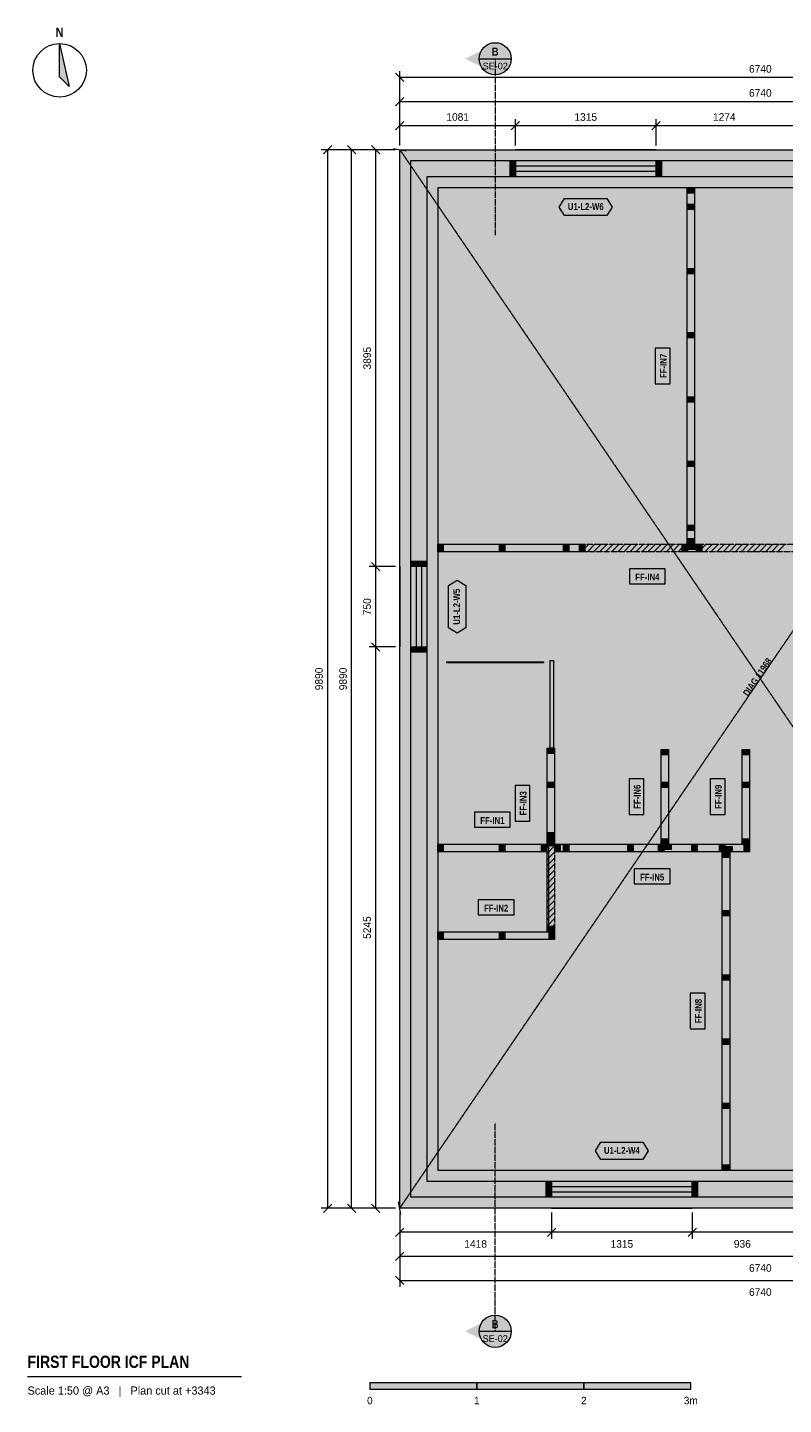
# Model space of a CAD drawing. Header units: millimetres. Extents: x -3480 to 10370, y -1834 to 11182.
# Tile 1 of 2: x -3480 to 3586, y -1834 to 11031. Entities that reach past the tile are written whole.
import ezdxf
from ezdxf.enums import TextEntityAlignment as Align

# ---------------------------------------------------------------- set-up
doc = ezdxf.new("R2010")
doc.units = ezdxf.units.MM
doc.linetypes.add('DASHED', pattern=[1.524, 1.27, -0.254])
for name, color, linetype in [('FILL-C_B2B2B5', 7, 'Continuous'), ('FILL-EPS', 7, 'Continuous'), ('FILL-INK', 7, 'Continuous'), ('FILL-RED', 7, 'Continuous'), ('FILL-TEAL_DK', 7, 'Continuous'), ('FILL-TIMBER', 7, 'Continuous'), ('FILL-WHITE', 7, 'Continuous'), ('LINE-C_85297A', 7, 'Continuous'), ('LINE-C_85297A-DASH', 7, 'DASHED'), ('LINE-INK', 7, 'Continuous'), ('LINE-INK-DASH', 7, 'DASHED'), ('LINE-RED', 7, 'Continuous'), ('LINE-RED-DASH', 7, 'DASHED'), ('LINE-STEEL_GREY', 7, 'Continuous'), ('LINE-STEEL_GREY-DASH', 7, 'DASHED'), ('LINE-TEAL_DK', 7, 'Continuous'), ('LINE-TIMBER_DK', 7, 'Continuous'), ('TEXT-C_85297A', 7, 'Continuous'), ('TEXT-INK', 7, 'Continuous'), ('TEXT-RED', 7, 'Continuous'), ('TEXT-STEEL_GREY', 7, 'Continuous'), ('TEXT-TEAL_DK', 7, 'Continuous')]:
    doc.layers.add(name, color=color, linetype=linetype)
doc.styles.add('OpenSansCondensed-Bold', font='OpenSansCondensed-Bold.ttf')

msp = doc.modelspace()

# ---------------------------------------------------------------- hatches: boundary and pattern name
at = {"layer": 'FILL-C_B2B2B5', "true_color": 0xb2b2b5}
h = msp.add_hatch(color=253, dxfattribs=at)
h.dxf.hatch_style = 1
h.paths.add_polyline_path([(102, 9788), (6638, 9788), (6638, 102), (102, 102)])
h.paths.add_polyline_path([(6486, 254), (6486, 9636), (254, 9636), (254, 254)], flags=0)
at = {"layer": 'FILL-EPS', "true_color": 0xccffff}
h = msp.add_hatch(color=7, dxfattribs=at)
h.dxf.hatch_style = 1
h.paths.add_polyline_path([(0, 9890), (6740, 9890), (6740, 0), (0, 0)])
h.paths.add_polyline_path([(102, 102), (6638, 102), (6638, 9788), (102, 9788)], flags=0)
h = msp.add_hatch(color=7, dxfattribs=at)
h.dxf.hatch_style = 1
h.paths.add_polyline_path([(254, 254), (254, 9636), (6486, 9636), (6486, 254)])
h.paths.add_polyline_path([(6384, 356), (6384, 9534), (356, 9534), (356, 356)], flags=0)
at = {"layer": 'FILL-INK', "true_color": 0x14141a}
h = msp.add_hatch(color=250, dxfattribs=at)
h.dxf.hatch_style = 1
h.paths.add_polyline_path([(-3180, 10882), (-3092, 10482), (-3180, 10570)])
h = msp.add_hatch(color=250, dxfattribs=at)
h.dxf.hatch_style = 1
h.paths.add_polyline_path([(-280, -1692), (720, -1692), (720, -1632), (-280, -1632)])
h = msp.add_hatch(color=250, dxfattribs=at)
h.dxf.hatch_style = 1
h.paths.add_polyline_path([(1720, -1692), (2720, -1692), (2720, -1632), (1720, -1632)])
at = {"layer": 'FILL-RED', "true_color": 0xb81a1f}
h = msp.add_hatch(color=242, dxfattribs=at)
h.dxf.hatch_style = 1
h.paths.add_polyline_path([(612, 10740), (892, 10598), (892, 10882)])
h = msp.add_hatch(color=242, dxfattribs=at)
h.dxf.hatch_style = 1
h.paths.add_polyline_path([(612, -1150), (892, -1292), (892, -1008)])
at = {"layer": 'FILL-TEAL_DK', "true_color": 0x006b5c}
h = msp.add_hatch(color=126, dxfattribs=at)
h.dxf.hatch_style = 1
h.paths.add_polyline_path([(1031, 9788), (1081, 9788), (1081, 9636), (1031, 9636)])
h = msp.add_hatch(color=126, dxfattribs=at)
h.dxf.hatch_style = 1
h.paths.add_polyline_path([(2396, 9788), (2446, 9788), (2446, 9636), (2396, 9636)])
h = msp.add_hatch(color=126, dxfattribs=at)
h.dxf.hatch_style = 1
h.paths.add_polyline_path([(102, 6045), (254, 6045), (254, 5995), (102, 5995)])
h = msp.add_hatch(color=126, dxfattribs=at)
h.dxf.hatch_style = 1
h.paths.add_polyline_path([(102, 5245), (254, 5245), (254, 5195), (102, 5195)])
h = msp.add_hatch(color=126, dxfattribs=at)
h.dxf.hatch_style = 1
h.paths.add_polyline_path([(1368, 102), (1368, 254), (1418, 254), (1418, 102), (1368, 102)])
h = msp.add_hatch(color=126, dxfattribs=at)
h.dxf.hatch_style = 1
h.paths.add_polyline_path([(2734, 254), (2784, 254), (2784, 102), (2734, 102)])
at = {"layer": 'FILL-TIMBER', "true_color": 0xeddbb8}
h = msp.add_hatch(color=254, dxfattribs=at)
h.dxf.hatch_style = 1
h.paths.add_polyline_path([(2756, 9534), (2756, 9499), (2756, 9484), (2736, 9484), (2686, 9484), (2686, 9519), (2686, 9534), (2707, 9534)])
h = msp.add_hatch(color=254, dxfattribs=at)
h.dxf.hatch_style = 1
h.paths.add_polyline_path([(2756, 9381), (2756, 9345), (2756, 9331), (2736, 9331), (2686, 9331), (2686, 9366), (2686, 9381), (2707, 9381)])
h = msp.add_hatch(color=254, dxfattribs=at)
h.dxf.hatch_style = 1
h.paths.add_polyline_path([(2756, 8781), (2756, 8745), (2756, 8731), (2736, 8731), (2686, 8731), (2686, 8766), (2686, 8781), (2707, 8781)])
h = msp.add_hatch(color=254, dxfattribs=at)
h.dxf.hatch_style = 1
h.paths.add_polyline_path([(2756, 8181), (2756, 8145), (2756, 8131), (2736, 8131), (2686, 8131), (2686, 8166), (2686, 8181), (2707, 8181)])
h = msp.add_hatch(color=254, dxfattribs=at)
h.dxf.hatch_style = 1
h.paths.add_polyline_path([(2756, 7581), (2756, 7545), (2756, 7531), (2736, 7531), (2686, 7531), (2686, 7566), (2686, 7581), (2707, 7581)])
h = msp.add_hatch(color=254, dxfattribs=at)
h.dxf.hatch_style = 1
h.paths.add_polyline_path([(2756, 6981), (2756, 6945), (2756, 6931), (2736, 6931), (2686, 6931), (2686, 6966), (2686, 6981), (2707, 6981)])
h = msp.add_hatch(color=254, dxfattribs=at)
h.dxf.hatch_style = 1
h.paths.add_polyline_path([(2756, 6381), (2756, 6345), (2756, 6331), (2736, 6331), (2686, 6331), (2686, 6366), (2686, 6381), (2707, 6381)])
h = msp.add_hatch(color=254, dxfattribs=at)
h.dxf.hatch_style = 1
h.paths.add_polyline_path([(406, 6134), (371, 6134), (356, 6134), (356, 6155), (356, 6204), (391, 6204), (406, 6204), (406, 6184)])
h = msp.add_hatch(color=254, dxfattribs=at)
h.dxf.hatch_style = 1
h.paths.add_polyline_path([(981, 6134), (945, 6134), (931, 6134), (931, 6155), (931, 6204), (966, 6204), (981, 6204), (981, 6184)])
h = msp.add_hatch(color=254, dxfattribs=at)
h.dxf.hatch_style = 1
h.paths.add_polyline_path([(1581, 6134), (1545, 6134), (1531, 6134), (1531, 6155), (1531, 6204), (1566, 6204), (1581, 6204), (1581, 6184)])
h = msp.add_hatch(color=254, dxfattribs=at)
h.dxf.hatch_style = 1
h.paths.add_polyline_path([(1730, 6134), (1695, 6134), (1680, 6134), (1680, 6155), (1680, 6204), (1715, 6204), (1730, 6204), (1730, 6184)])
h = msp.add_hatch(color=254, dxfattribs=at)
h.dxf.hatch_style = 1
h.paths.add_polyline_path([(2690, 6134), (2655, 6134), (2640, 6134), (2640, 6155), (2640, 6204), (2675, 6204), (2690, 6204), (2690, 6184)])
h = msp.add_hatch(color=254, dxfattribs=at)
h.dxf.hatch_style = 1
h.paths.add_polyline_path([(2756, 6256), (2756, 6221), (2756, 6206), (2736, 6206), (2686, 6206), (2686, 6242), (2686, 6256), (2707, 6256)])
h = msp.add_hatch(color=254, dxfattribs=at)
h.dxf.hatch_style = 1
h.paths.add_polyline_path([(2760, 6154), (2710, 6154), (2690, 6154), (2690, 6169), (2690, 6204), (2740, 6204), (2760, 6204), (2760, 6190)])
h = msp.add_hatch(color=254, dxfattribs=at)
h.dxf.hatch_style = 1
h.paths.add_polyline_path([(2824, 6134), (2788, 6134), (2774, 6134), (2774, 6155), (2774, 6204), (2809, 6204), (2824, 6204), (2824, 6184)])
h = msp.add_hatch(color=254, dxfattribs=at)
h.dxf.hatch_style = 1
h.paths.add_polyline_path([(1446, 4297), (1446, 4262), (1446, 4248), (1426, 4248), (1376, 4248), (1376, 4283), (1376, 4297), (1396, 4297)])
h = msp.add_hatch(color=254, dxfattribs=at)
h.dxf.hatch_style = 1
h.paths.add_polyline_path([(2512, 4285), (2512, 4250), (2512, 4235), (2492, 4235), (2442, 4235), (2442, 4270), (2442, 4285), (2462, 4285)])
h = msp.add_hatch(color=254, dxfattribs=at)
h.dxf.hatch_style = 1
h.paths.add_polyline_path([(3270, 4285), (3270, 4250), (3270, 4235), (3250, 4235), (3200, 4235), (3200, 4270), (3200, 4285), (3221, 4285)])
h = msp.add_hatch(color=254, dxfattribs=at)
h.dxf.hatch_style = 1
h.paths.add_polyline_path([(1446, 3981), (1446, 3945), (1446, 3931), (1426, 3931), (1376, 3931), (1376, 3966), (1376, 3981), (1396, 3981)])
h = msp.add_hatch(color=254, dxfattribs=at)
h.dxf.hatch_style = 1
h.paths.add_polyline_path([(2512, 3981), (2512, 3945), (2512, 3931), (2492, 3931), (2442, 3931), (2442, 3966), (2442, 3981), (2462, 3981)])
h = msp.add_hatch(color=254, dxfattribs=at)
h.dxf.hatch_style = 1
h.paths.add_polyline_path([(3270, 3981), (3270, 3945), (3270, 3931), (3250, 3931), (3200, 3931), (3200, 3966), (3200, 3981), (3221, 3981)])
h = msp.add_hatch(color=254, dxfattribs=at)
h.dxf.hatch_style = 1
h.paths.add_polyline_path([(1426, 3510), (1426, 3460), (1426, 3440), (1411, 3440), (1376, 3440), (1376, 3489), (1376, 3510), (1391, 3510)])
h = msp.add_hatch(color=254, dxfattribs=at)
h.dxf.hatch_style = 1
h.paths.add_polyline_path([(1446, 3510), (1446, 3460), (1446, 3440), (1431, 3440), (1396, 3440), (1396, 3489), (1396, 3510), (1411, 3510)])
h = msp.add_hatch(color=254, dxfattribs=at)
h.dxf.hatch_style = 1
h.paths.add_polyline_path([(406, 3330), (357, 3330), (356, 3330), (356, 3331), (356, 3401), (405, 3401), (406, 3401), (406, 3400)])
h = msp.add_hatch(color=254, dxfattribs=at)
h.dxf.hatch_style = 1
h.paths.add_polyline_path([(981, 3330), (931, 3330), (931, 3330), (931, 3331), (931, 3401), (980, 3401), (981, 3401), (981, 3400)])
h = msp.add_hatch(color=254, dxfattribs=at)
h.dxf.hatch_style = 1
h.paths.add_polyline_path([(1374, 3330), (1325, 3330), (1324, 3330), (1324, 3331), (1324, 3401), (1373, 3401), (1374, 3401), (1374, 3400)])
h = msp.add_hatch(color=254, dxfattribs=at)
h.dxf.hatch_style = 1
h.paths.add_polyline_path([(1446, 3440), (1446, 3404), (1446, 3390), (1426, 3390), (1376, 3390), (1376, 3425), (1376, 3440), (1396, 3440)])
h = msp.add_hatch(color=254, dxfattribs=at)
h.dxf.hatch_style = 1
h.paths.add_polyline_path([(1498, 3330), (1463, 3330), (1448, 3330), (1448, 3351), (1448, 3401), (1483, 3401), (1498, 3401), (1498, 3380)])
h = msp.add_hatch(color=254, dxfattribs=at)
h.dxf.hatch_style = 1
h.paths.add_polyline_path([(1581, 3330), (1545, 3330), (1531, 3330), (1531, 3351), (1531, 3401), (1566, 3401), (1581, 3401), (1581, 3380)])
h = msp.add_hatch(color=254, dxfattribs=at)
h.dxf.hatch_style = 1
h.paths.add_polyline_path([(2181, 3330), (2145, 3330), (2131, 3330), (2131, 3351), (2131, 3401), (2166, 3401), (2181, 3401), (2181, 3380)])
h = msp.add_hatch(color=254, dxfattribs=at)
h.dxf.hatch_style = 1
h.paths.add_polyline_path([(2467, 3330), (2432, 3330), (2417, 3330), (2417, 3351), (2417, 3401), (2452, 3401), (2467, 3401), (2467, 3380)])
h = msp.add_hatch(color=254, dxfattribs=at)
h.dxf.hatch_style = 1
h.paths.add_polyline_path([(2512, 3452), (2512, 3417), (2512, 3402), (2492, 3402), (2442, 3402), (2442, 3438), (2442, 3452), (2462, 3452)])
h = msp.add_hatch(color=254, dxfattribs=at)
h.dxf.hatch_style = 1
h.paths.add_polyline_path([(2537, 3350), (2487, 3350), (2467, 3350), (2467, 3365), (2467, 3401), (2517, 3401), (2537, 3401), (2537, 3386)])
h = msp.add_hatch(color=254, dxfattribs=at)
h.dxf.hatch_style = 1
h.paths.add_polyline_path([(2781, 3330), (2745, 3330), (2731, 3330), (2731, 3351), (2731, 3401), (2766, 3401), (2781, 3401), (2781, 3380)])
h = msp.add_hatch(color=254, dxfattribs=at)
h.dxf.hatch_style = 1
h.paths.add_polyline_path([(3038, 3330), (3003, 3330), (2988, 3330), (2988, 3351), (2988, 3401), (3024, 3401), (3038, 3401), (3038, 3380)])
h = msp.add_hatch(color=254, dxfattribs=at)
h.dxf.hatch_style = 1
h.paths.add_polyline_path([(3108, 3330), (3059, 3330), (3038, 3330), (3038, 3345), (3038, 3380), (3088, 3380), (3108, 3380), (3108, 3366)])
h = msp.add_hatch(color=254, dxfattribs=at)
h.dxf.hatch_style = 1
h.paths.add_polyline_path([(3270, 3452), (3270, 3417), (3270, 3402), (3250, 3402), (3200, 3402), (3200, 3438), (3200, 3452), (3221, 3452)])
h = msp.add_hatch(color=254, dxfattribs=at)
h.dxf.hatch_style = 1
h.paths.add_polyline_path([(3270, 3330), (3235, 3330), (3220, 3330), (3220, 3351), (3220, 3401), (3256, 3401), (3270, 3401), (3270, 3380)])
h = msp.add_hatch(color=254, dxfattribs=at)
h.dxf.hatch_style = 1
h.paths.add_polyline_path([(3084, 3328), (3084, 3293), (3084, 3278), (3063, 3278), (3014, 3278), (3014, 3314), (3014, 3328), (3034, 3328)])
h = msp.add_hatch(color=254, dxfattribs=at)
h.dxf.hatch_style = 1
h.paths.add_polyline_path([(3084, 2781), (3084, 2745), (3084, 2731), (3063, 2731), (3014, 2731), (3014, 2766), (3014, 2781), (3034, 2781)])
h = msp.add_hatch(color=254, dxfattribs=at)
h.dxf.hatch_style = 1
h.paths.add_polyline_path([(406, 2512), (371, 2512), (356, 2512), (356, 2532), (356, 2581), (391, 2581), (406, 2581), (406, 2561)])
h = msp.add_hatch(color=254, dxfattribs=at)
h.dxf.hatch_style = 1
h.paths.add_polyline_path([(981, 2512), (945, 2512), (931, 2512), (931, 2532), (931, 2581), (966, 2581), (981, 2581), (981, 2561)])
h = msp.add_hatch(color=254, dxfattribs=at)
h.dxf.hatch_style = 1
h.paths.add_polyline_path([(1446, 2632), (1446, 2598), (1446, 2584), (1426, 2584), (1376, 2584), (1376, 2617), (1376, 2632), (1396, 2632)])
h = msp.add_hatch(color=254, dxfattribs=at)
h.dxf.hatch_style = 1
h.paths.add_polyline_path([(1446, 2512), (1411, 2512), (1396, 2512), (1396, 2532), (1396, 2581), (1431, 2581), (1446, 2581), (1446, 2561)])
h = msp.add_hatch(color=254, dxfattribs=at)
h.dxf.hatch_style = 1
h.paths.add_polyline_path([(3084, 2181), (3084, 2145), (3084, 2131), (3063, 2131), (3014, 2131), (3014, 2166), (3014, 2181), (3034, 2181)])
h = msp.add_hatch(color=254, dxfattribs=at)
h.dxf.hatch_style = 1
h.paths.add_polyline_path([(3084, 1581), (3084, 1545), (3084, 1531), (3063, 1531), (3014, 1531), (3014, 1566), (3014, 1581), (3034, 1581)])
h = msp.add_hatch(color=254, dxfattribs=at)
h.dxf.hatch_style = 1
h.paths.add_polyline_path([(3084, 981), (3084, 945), (3084, 931), (3063, 931), (3014, 931), (3014, 966), (3014, 981), (3034, 981)])
h = msp.add_hatch(color=254, dxfattribs=at)
h.dxf.hatch_style = 1
h.paths.add_polyline_path([(3084, 406), (3084, 371), (3084, 356), (3063, 356), (3014, 356), (3014, 391), (3014, 406), (3034, 406)])
at = {"layer": 'FILL-WHITE', "true_color": 0xffffff}
h = msp.add_hatch(color=7, dxfattribs=at)
h.dxf.hatch_style = 1
h.paths.add_polyline_path([(1042, 10740), (1037, 10779), (1022, 10815), (998, 10846), (967, 10870), (931, 10885), (892, 10890), (853, 10885), (817, 10870), (786, 10846), (762, 10815), (747, 10779), (742, 10740), (747, 10701), (762, 10665), (786, 10634), (817, 10610), (853, 10595), (892, 10590), (931, 10595), (967, 10610), (998, 10634), (1022, 10665), (1037, 10701)])
at = {"layer": 'FILL-WHITE', "true_color": 0xfaf5e8}
h = msp.add_hatch(color=7, dxfattribs=at)
h.dxf.hatch_style = 1
h.paths.add_polyline_path([(2736, 6206), (2686, 6206), (2686, 6242), (2686, 6256), (2686, 6331), (2686, 6366), (2686, 6381), (2686, 6931), (2686, 6966), (2686, 6981), (2686, 7531), (2686, 7566), (2686, 7581), (2686, 8131), (2686, 8166), (2686, 8181), (2686, 8731), (2686, 8766), (2686, 8781), (2686, 9331), (2686, 9366), (2686, 9381), (2686, 9484), (2686, 9519), (2686, 9534), (2707, 9534), (2756, 9534), (2756, 9499), (2756, 9484), (2756, 9381), (2756, 9345), (2756, 9331), (2756, 8781), (2756, 8745), (2756, 8731), (2756, 8181), (2756, 8145), (2756, 8131), (2756, 7581), (2756, 7545), (2756, 7531), (2756, 6981), (2756, 6945), (2756, 6931), (2756, 6381), (2756, 6345), (2756, 6331), (2756, 6256), (2756, 6221), (2756, 6206)])
at = {"layer": 'FILL-WHITE', "true_color": 0xffffff}
h = msp.add_hatch(color=7, dxfattribs=at)
h.dxf.hatch_style = 1
h.paths.add_polyline_path([(1491, 9354), (1541, 9434), (1936, 9434), (1986, 9354), (1936, 9274), (1541, 9274)])
h = msp.add_hatch(color=7, dxfattribs=at)
h.dxf.hatch_style = 1
h.paths.add_polyline_path([(2526, 7703), (2526, 8037), (2387, 8037), (2387, 7703)])
at = {"layer": 'FILL-WHITE', "true_color": 0xfaf5e8}
h = msp.add_hatch(color=7, dxfattribs=at)
h.dxf.hatch_style = 1
h.paths.add_polyline_path([(356, 6134), (356, 6155), (356, 6204), (391, 6204), (406, 6204), (931, 6204), (966, 6204), (981, 6204), (1531, 6204), (1566, 6204), (1581, 6204), (1680, 6204), (1715, 6204), (1730, 6204), (1730, 6184), (1730, 6134), (1695, 6134), (1680, 6134), (1581, 6134), (1545, 6134), (1531, 6134), (981, 6134), (945, 6134), (931, 6134), (406, 6134), (371, 6134)])
at = {"layer": 'FILL-WHITE', "true_color": 0xffffff}
h = msp.add_hatch(color=7, dxfattribs=at)
h.dxf.hatch_style = 1
h.paths.add_polyline_path([(1730, 6134), (1730, 6204), (2640, 6204), (2640, 6134)])
at = {"layer": 'FILL-WHITE', "true_color": 0xfaf5e8}
h = msp.add_hatch(color=7, dxfattribs=at)
h.dxf.hatch_style = 1
h.paths.add_polyline_path([(2640, 6204), (2675, 6204), (2690, 6204), (2740, 6204), (2760, 6204), (2774, 6204), (2809, 6204), (2824, 6204), (2824, 6184), (2824, 6134), (2788, 6134), (2774, 6134), (2690, 6134), (2655, 6134), (2640, 6134), (2640, 6155)])
at = {"layer": 'FILL-WHITE', "true_color": 0xffffff}
h = msp.add_hatch(color=7, dxfattribs=at)
h.dxf.hatch_style = 1
h.paths.add_polyline_path([(2824, 6134), (2824, 6204), (3742, 6204), (3742, 6134)])
h = msp.add_hatch(color=7, dxfattribs=at)
h.dxf.hatch_style = 1
h.paths.add_polyline_path([(2147, 5835), (2481, 5835), (2481, 5974), (2147, 5974)])
h = msp.add_hatch(color=7, dxfattribs=at)
h.dxf.hatch_style = 1
h.paths.add_polyline_path([(536, 5373), (456, 5423), (456, 5817), (536, 5867), (616, 5817), (616, 5423)])
h = msp.add_hatch(color=7, dxfattribs=at)
h.dxf.hatch_style = 1
h.paths.add_polyline_path([(3253, 4667), (3586, 5155), (3439, 5255), (3106, 4768)])
h = msp.add_hatch(color=7, dxfattribs=at)
h.dxf.hatch_style = 1
h.paths.add_polyline_path([(441, 5104), (1344, 5104), (1344, 5095), (441, 5095)])
h = msp.add_hatch(color=7, dxfattribs=at)
h.dxf.hatch_style = 1
h.paths.add_polyline_path([(1406, 5116), (1438, 5116), (1438, 4297), (1406, 4297)])
at = {"layer": 'FILL-WHITE', "true_color": 0xfaf5e8}
h = msp.add_hatch(color=7, dxfattribs=at)
h.dxf.hatch_style = 1
h.paths.add_polyline_path([(1426, 3390), (1376, 3390), (1376, 3425), (1376, 3440), (1376, 3489), (1376, 3510), (1376, 3931), (1376, 3966), (1376, 3981), (1376, 4248), (1376, 4283), (1376, 4297), (1396, 4297), (1446, 4297), (1446, 4262), (1446, 4248), (1446, 3981), (1446, 3945), (1446, 3931), (1446, 3510), (1446, 3460), (1446, 3440), (1446, 3404), (1446, 3390)])
h = msp.add_hatch(color=7, dxfattribs=at)
h.dxf.hatch_style = 1
h.paths.add_polyline_path([(2512, 3402), (2492, 3402), (2442, 3402), (2442, 3438), (2442, 3452), (2442, 3931), (2442, 3966), (2442, 3981), (2442, 4235), (2442, 4270), (2442, 4285), (2462, 4285), (2512, 4285), (2512, 4250), (2512, 4235), (2512, 3981), (2512, 3945), (2512, 3931), (2512, 3452), (2512, 3417)])
h = msp.add_hatch(color=7, dxfattribs=at)
h.dxf.hatch_style = 1
h.paths.add_polyline_path([(3270, 3402), (3250, 3402), (3200, 3402), (3200, 3438), (3200, 3452), (3200, 3931), (3200, 3966), (3200, 3981), (3200, 4235), (3200, 4270), (3200, 4285), (3221, 4285), (3270, 4285), (3270, 4250), (3270, 4235), (3270, 3981), (3270, 3945), (3270, 3931), (3270, 3452), (3270, 3417)])
at = {"layer": 'FILL-WHITE', "true_color": 0xffffff}
h = msp.add_hatch(color=7, dxfattribs=at)
h.dxf.hatch_style = 1
h.paths.add_polyline_path([(2281, 3677), (2281, 4011), (2143, 4011), (2143, 3677)])
h = msp.add_hatch(color=7, dxfattribs=at)
h.dxf.hatch_style = 1
h.paths.add_polyline_path([(3040, 3677), (3040, 4011), (2901, 4011), (2901, 3677)])
h = msp.add_hatch(color=7, dxfattribs=at)
h.dxf.hatch_style = 1
h.paths.add_polyline_path([(1215, 3616), (1215, 3950), (1077, 3950), (1077, 3616)])
h = msp.add_hatch(color=7, dxfattribs=at)
h.dxf.hatch_style = 1
h.paths.add_polyline_path([(698, 3561), (1032, 3561), (1032, 3700), (698, 3700)])
at = {"layer": 'FILL-WHITE', "true_color": 0xfaf5e8}
h = msp.add_hatch(color=7, dxfattribs=at)
h.dxf.hatch_style = 1
h.paths.add_polyline_path([(356, 3330), (356, 3331), (356, 3401), (405, 3401), (406, 3401), (931, 3401), (980, 3401), (981, 3401), (1324, 3401), (1373, 3401), (1374, 3401), (1374, 3400), (1374, 3330), (1325, 3330), (1324, 3330), (981, 3330), (931, 3330), (931, 3330), (406, 3330), (357, 3330)])
at = {"layer": 'FILL-WHITE', "true_color": 0xffffff}
h = msp.add_hatch(color=7, dxfattribs=at)
h.dxf.hatch_style = 1
h.paths.add_polyline_path([(1376, 3412), (1391, 3412), (1391, 2581), (1376, 2581)])
h = msp.add_hatch(color=7, dxfattribs=at)
h.dxf.hatch_style = 1
h.paths.add_polyline_path([(1376, 2632), (1376, 3390), (1446, 3390), (1446, 2632)])
at = {"layer": 'FILL-WHITE', "true_color": 0xfaf5e8}
h = msp.add_hatch(color=7, dxfattribs=at)
h.dxf.hatch_style = 1
h.paths.add_polyline_path([(3003, 3330), (2988, 3330), (2781, 3330), (2745, 3330), (2731, 3330), (2467, 3330), (2432, 3330), (2417, 3330), (2181, 3330), (2145, 3330), (2131, 3330), (1581, 3330), (1545, 3330), (1531, 3330), (1498, 3330), (1463, 3330), (1448, 3330), (1448, 3351), (1448, 3401), (1483, 3401), (1498, 3401), (1531, 3401), (1566, 3401), (1581, 3401), (2131, 3401), (2166, 3401), (2181, 3401), (2417, 3401), (2452, 3401), (2467, 3401), (2517, 3401), (2537, 3401), (2731, 3401), (2766, 3401), (2781, 3401), (2988, 3401), (3024, 3401), (3038, 3401), (3220, 3401), (3256, 3401), (3270, 3401), (3270, 3380), (3270, 3330), (3235, 3330), (3220, 3330), (3108, 3330), (3059, 3330), (3038, 3330)])
h = msp.add_hatch(color=7, dxfattribs=at)
h.dxf.hatch_style = 1
h.paths.add_polyline_path([(3084, 356), (3063, 356), (3014, 356), (3014, 391), (3014, 406), (3014, 931), (3014, 966), (3014, 981), (3014, 1531), (3014, 1566), (3014, 1581), (3014, 2131), (3014, 2166), (3014, 2181), (3014, 2731), (3014, 2766), (3014, 2781), (3014, 3278), (3014, 3314), (3014, 3328), (3034, 3328), (3084, 3328), (3084, 3293), (3084, 3278), (3084, 2781), (3084, 2745), (3084, 2731), (3084, 2181), (3084, 2145), (3084, 2131), (3084, 1581), (3084, 1545), (3084, 1531), (3084, 981), (3084, 945), (3084, 931), (3084, 406), (3084, 371)])
at = {"layer": 'FILL-WHITE', "true_color": 0xffffff}
h = msp.add_hatch(color=7, dxfattribs=at)
h.dxf.hatch_style = 1
h.paths.add_polyline_path([(2192, 3031), (2526, 3031), (2526, 3170), (2192, 3170)])
h = msp.add_hatch(color=7, dxfattribs=at)
h.dxf.hatch_style = 1
h.paths.add_polyline_path([(734, 2742), (1068, 2742), (1068, 2881), (734, 2881)])
at = {"layer": 'FILL-WHITE', "true_color": 0xfaf5e8}
h = msp.add_hatch(color=7, dxfattribs=at)
h.dxf.hatch_style = 1
h.paths.add_polyline_path([(356, 2512), (356, 2532), (356, 2581), (391, 2581), (406, 2581), (931, 2581), (966, 2581), (981, 2581), (1396, 2581), (1431, 2581), (1446, 2581), (1446, 2561), (1446, 2512), (1411, 2512), (1396, 2512), (981, 2512), (945, 2512), (931, 2512), (406, 2512), (371, 2512)])
h = msp.add_hatch(color=7, dxfattribs=at)
h.dxf.hatch_style = 1
h.paths.add_polyline_path([(1396, 2632), (1446, 2632), (1446, 2598), (1446, 2584), (1426, 2584), (1376, 2584), (1376, 2617), (1376, 2632)])
at = {"layer": 'FILL-WHITE', "true_color": 0xffffff}
h = msp.add_hatch(color=7, dxfattribs=at)
h.dxf.hatch_style = 1
h.paths.add_polyline_path([(2853, 1675), (2853, 2009), (2714, 2009), (2714, 1675)])
h = msp.add_hatch(color=7, dxfattribs=at)
h.dxf.hatch_style = 1
h.paths.add_polyline_path([(1829, 536), (1879, 616), (2273, 616), (2323, 536), (2273, 456), (1879, 456)])
h = msp.add_hatch(color=7, dxfattribs=at)
h.dxf.hatch_style = 1
h.paths.add_polyline_path([(1042, -1150), (1037, -1111), (1022, -1075), (998, -1044), (967, -1020), (931, -1005), (892, -1000), (853, -1005), (817, -1020), (786, -1044), (762, -1075), (747, -1111), (742, -1150), (747, -1189), (762, -1225), (786, -1256), (817, -1280), (853, -1295), (892, -1300), (931, -1295), (967, -1280), (998, -1256), (1022, -1225), (1037, -1189)])
h = msp.add_hatch(color=7, dxfattribs=at)
h.dxf.hatch_style = 1
h.paths.add_polyline_path([(720, -1692), (1720, -1692), (1720, -1632), (720, -1632)])

# ---------------------------------------------------------------- linework, layer by layer
at = {"layer": 'LINE-C_85297A', "lineweight": 5}
for p, q in [((-59, 9901), (59, 9879)), ((11, -59), (-11, 59))]:
    msp.add_line(p, q, dxfattribs=at)
at = {"layer": 'LINE-C_85297A-DASH', "lineweight": 5}
for p, q in [((0, 0), (6740, 9890)), ((0, 9890), (6740, 0))]:
    msp.add_line(p, q, dxfattribs=at)
at = {"layer": 'LINE-INK', "lineweight": 5}
for p, q in [((39, 10526), (-39, 10604)), ((0, 9930), (0, 10625)), ((6740, 10565), (0, 10565)), ((-39, 10301), (39, 10379)), ((0, 9930), (0, 10400)), ((0, 10340), (6740, 10340)), ((0, 9930), (0, 10175)), ((1081, 9930), (1081, 10175)), ((2396, 9930), (2396, 10175)), ((-39, 10076), (39, 10154)), ((0, 10115), (6740, 10115)), ((1042, 10076), (1120, 10154)), ((2357, 10076), (2435, 10154)), ((-636, 9929), (-714, 9851)), ((-411, 9851), (-489, 9929)), ((-186, 9851), (-264, 9929)), ((-40, 9890), (-735, 9890)), ((-675, 9890), (-675, 0)), ((-40, 9890), (-510, 9890)), ((-450, 0), (-450, 9890)), ((-40, 9890), (-285, 9890)), ((-225, 0), (-225, 9890)), ((2396, 9890), (1081, 9890)), ((2396, 9737), (1081, 9737)), ((2396, 9687), (1081, 9687)), ((2396, 9534), (1081, 9534)), ((-40, 5995), (-285, 5995)), ((-186, 5956), (-264, 6034)), ((0, 5995), (0, 5245)), ((153, 5995), (153, 5245)), ((203, 5995), (203, 5245)), ((356, 5995), (356, 5245)), ((-186, 5206), (-264, 5284)), ((-40, 5245), (-285, 5245)), ((1418, 356), (2734, 356)), ((1418, 203), (2734, 203)), ((1418, 153), (2734, 153)), ((-636, 39), (-714, -39)), ((-411, -39), (-489, 39)), ((-186, -39), (-264, 39)), ((-40, 0), (-735, 0)), ((-40, 0), (-510, 0)), ((-40, 0), (-285, 0)), ((0, -40), (0, -285)), ((0, -40), (0, -510)), ((0, -40), (0, -735)), ((1418, 0), (2734, 0)), ((1418, -40), (1418, -285)), ((2734, -40), (2734, -285)), ((39, -186), (-39, -264)), ((6740, -225), (0, -225)), ((1457, -186), (1380, -264)), ((2772, -186), (2695, -264)), ((39, -411), (-39, -489)), ((6740, -450), (0, -450)), ((-39, -636), (39, -714)), ((0, -675), (6740, -675)), ((-3480, -1572), (-1480, -1572))]:
    msp.add_line(p, q, dxfattribs=at)
for points in [[(-3180, 10882), (-3092, 10482), (-3180, 10570)], [(0, 0), (0, 9890), (6740, 9890), (6740, 0)], [(356, 356), (6384, 356), (6384, 9534), (356, 9534)], [(2736, 6206), (2686, 6206), (2686, 6242), (2686, 6256), (2686, 6331), (2686, 6366), (2686, 6381), (2686, 6931), (2686, 6966), (2686, 6981), (2686, 7531), (2686, 7566), (2686, 7581), (2686, 8131), (2686, 8166), (2686, 8181), (2686, 8731), (2686, 8766), (2686, 8781), (2686, 9331), (2686, 9366), (2686, 9381), (2686, 9484), (2686, 9519), (2686, 9534), (2707, 9534), (2756, 9534), (2756, 9499), (2756, 9484), (2756, 9381), (2756, 9345), (2756, 9331), (2756, 8781), (2756, 8745), (2756, 8731), (2756, 8181), (2756, 8145), (2756, 8131), (2756, 7581), (2756, 7545), (2756, 7531), (2756, 6981), (2756, 6945), (2756, 6931), (2756, 6381), (2756, 6345), (2756, 6331), (2756, 6256), (2756, 6221), (2756, 6206)], [(2526, 7703), (2526, 8037), (2387, 8037), (2387, 7703)], [(356, 6134), (356, 6155), (356, 6204), (356, 6204), (391, 6204), (406, 6204), (931, 6204), (966, 6204), (981, 6204), (1531, 6204), (1566, 6204), (1581, 6204), (1680, 6204), (1715, 6204), (1730, 6204), (1730, 6204), (1730, 6184), (1730, 6134), (1730, 6134), (1695, 6134), (1680, 6134), (1581, 6134), (1545, 6134), (1531, 6134), (981, 6134), (945, 6134), (931, 6134), (406, 6134), (371, 6134), (356, 6134)], [(2640, 6204), (2675, 6204), (2690, 6204), (2740, 6204), (2760, 6204), (2774, 6204), (2809, 6204), (2824, 6204), (2824, 6184), (2824, 6134), (2788, 6134), (2774, 6134), (2690, 6134), (2655, 6134), (2640, 6134), (2640, 6155)], [(2147, 5835), (2481, 5835), (2481, 5974), (2147, 5974)], [(441, 5104), (441, 5104), (1344, 5104), (1344, 5095), (1344, 5095), (441, 5095)], [(1406, 5116), (1438, 5116), (1438, 4297), (1406, 4297)], [(1426, 3390), (1376, 3390), (1376, 3390), (1376, 3425), (1376, 3440), (1376, 3489), (1376, 3510), (1376, 3931), (1376, 3966), (1376, 3981), (1376, 4248), (1376, 4283), (1376, 4297), (1376, 4297), (1396, 4297), (1446, 4297), (1446, 4297), (1446, 4262), (1446, 4248), (1446, 3981), (1446, 3945), (1446, 3931), (1446, 3510), (1446, 3460), (1446, 3440), (1446, 3404), (1446, 3390), (1446, 3390)], [(2512, 3402), (2512, 3402), (2512, 3402), (2512, 3402), (2492, 3402), (2442, 3402), (2442, 3402), (2442, 3402), (2442, 3402), (2442, 3438), (2442, 3452), (2442, 3931), (2442, 3966), (2442, 3981), (2442, 4235), (2442, 4270), (2442, 4285), (2442, 4285), (2442, 4285), (2462, 4285), (2512, 4285), (2512, 4285), (2512, 4285), (2512, 4250), (2512, 4235), (2512, 3981), (2512, 3945), (2512, 3931), (2512, 3452), (2512, 3417)], [(3270, 3402), (3270, 3402), (3270, 3402), (3270, 3402), (3250, 3402), (3200, 3402), (3200, 3402), (3200, 3402), (3200, 3402), (3200, 3438), (3200, 3452), (3200, 3931), (3200, 3966), (3200, 3981), (3200, 4235), (3200, 4270), (3200, 4285), (3200, 4285), (3200, 4285), (3221, 4285), (3270, 4285), (3270, 4285), (3270, 4285), (3270, 4250), (3270, 4235), (3270, 3981), (3270, 3945), (3270, 3931), (3270, 3452), (3270, 3417)], [(2281, 3677), (2281, 4011), (2143, 4011), (2143, 3677)], [(3040, 3677), (3040, 4011), (2901, 4011), (2901, 3677)], [(1215, 3616), (1215, 3950), (1077, 3950), (1077, 3616)], [(698, 3561), (1032, 3561), (1032, 3700), (698, 3700)], [(356, 3330), (356, 3330), (356, 3331), (356, 3401), (356, 3401), (405, 3401), (406, 3401), (931, 3401), (980, 3401), (981, 3401), (1324, 3401), (1373, 3401), (1374, 3401), (1374, 3401), (1374, 3400), (1374, 3330), (1374, 3330), (1325, 3330), (1324, 3330), (981, 3330), (931, 3330), (931, 3330), (406, 3330), (357, 3330)], [(1376, 3412), (1391, 3412), (1391, 2581), (1391, 2581), (1376, 2581), (1376, 3412)], [(3003, 3330), (2988, 3330), (2781, 3330), (2745, 3330), (2731, 3330), (2467, 3330), (2432, 3330), (2417, 3330), (2181, 3330), (2145, 3330), (2131, 3330), (1581, 3330), (1545, 3330), (1531, 3330), (1498, 3330), (1463, 3330), (1448, 3330), (1448, 3351), (1448, 3401), (1483, 3401), (1498, 3401), (1531, 3401), (1566, 3401), (1581, 3401), (2131, 3401), (2166, 3401), (2181, 3401), (2417, 3401), (2452, 3401), (2467, 3401), (2517, 3401), (2537, 3401), (2731, 3401), (2766, 3401), (2781, 3401), (2988, 3401), (3024, 3401), (3038, 3401), (3220, 3401), (3256, 3401), (3270, 3401), (3270, 3380), (3270, 3330), (3235, 3330), (3220, 3330), (3108, 3330), (3059, 3330), (3038, 3330)], [(3084, 356), (3084, 356), (3063, 356), (3014, 356), (3014, 356), (3014, 391), (3014, 406), (3014, 931), (3014, 966), (3014, 981), (3014, 1531), (3014, 1566), (3014, 1581), (3014, 2131), (3014, 2166), (3014, 2181), (3014, 2731), (3014, 2766), (3014, 2781), (3014, 3278), (3014, 3314), (3014, 3328), (3014, 3328), (3034, 3328), (3084, 3328), (3084, 3328), (3084, 3293), (3084, 3278), (3084, 2781), (3084, 2745), (3084, 2731), (3084, 2181), (3084, 2145), (3084, 2131), (3084, 1581), (3084, 1545), (3084, 1531), (3084, 981), (3084, 945), (3084, 931), (3084, 406), (3084, 371)], [(2192, 3031), (2526, 3031), (2526, 3170), (2192, 3170)], [(734, 2742), (1068, 2742), (1068, 2881), (734, 2881)], [(356, 2512), (356, 2512), (356, 2532), (356, 2581), (356, 2581), (391, 2581), (406, 2581), (931, 2581), (966, 2581), (981, 2581), (1396, 2581), (1431, 2581), (1446, 2581), (1446, 2581), (1446, 2561), (1446, 2512), (1446, 2512), (1411, 2512), (1396, 2512), (981, 2512), (945, 2512), (931, 2512), (406, 2512), (371, 2512)], [(1396, 2632), (1446, 2632), (1446, 2598), (1446, 2584), (1426, 2584), (1376, 2584), (1376, 2617), (1376, 2632)], [(2853, 1675), (2853, 2009), (2714, 2009), (2714, 1675)], [(-280, -1692), (720, -1692), (720, -1632), (-280, -1632)], [(720, -1692), (1720, -1692), (1720, -1632), (720, -1632)], [(1720, -1692), (2720, -1692), (2720, -1632), (1720, -1632)]]:
    msp.add_lwpolyline(points, close=True, dxfattribs=at)
msp.add_circle((-3180, 10632), 250, dxfattribs=at)
at = {"layer": 'LINE-INK-DASH', "lineweight": 5}
for points in [[(1730, 6134), (1730, 6204), (2640, 6204), (2640, 6134)], [(2824, 6134), (2824, 6204), (3742, 6204), (3742, 6134)], [(1376, 2632), (1376, 3390), (1446, 3390), (1446, 2632)]]:
    msp.add_lwpolyline(points, close=True, dxfattribs=at)
at = {"layer": 'LINE-RED', "lineweight": 5}
for p, q in [((742, 10740), (1042, 10740)), ((742, -1150), (1042, -1150))]:
    msp.add_line(p, q, dxfattribs=at)
for centre in [(892, 10740), (892, -1150)]:
    msp.add_circle(centre, 150, dxfattribs=at)
at = {"layer": 'LINE-RED-DASH', "lineweight": 5}
for p, q in [((892, 10740), (892, 9090)), ((892, -1150), (892, 800))]:
    msp.add_line(p, q, dxfattribs=at)
at = {"layer": 'LINE-STEEL_GREY', "lineweight": 5}
for points in [[(102, 9788), (6638, 9788), (6638, 102), (102, 102)], [(6486, 254), (6486, 9636), (254, 9636), (254, 254)]]:
    msp.add_lwpolyline(points, close=True, dxfattribs=at)
at = {"layer": 'LINE-STEEL_GREY-DASH', "lineweight": 5}
for points in [[(0, 9890), (6740, 9890), (6740, 0), (0, 0)], [(6384, 9534), (356, 9534), (356, 356), (6384, 356)]]:
    msp.add_lwpolyline(points, close=True, dxfattribs=at)
at = {"layer": 'LINE-TEAL_DK', "lineweight": 5}
for points in [[(1031, 9788), (1081, 9788), (1081, 9636), (1031, 9636)], [(2396, 9788), (2446, 9788), (2446, 9636), (2396, 9636)], [(1491, 9354), (1541, 9434), (1936, 9434), (1986, 9354), (1936, 9274), (1541, 9274)], [(102, 6045), (254, 6045), (254, 5995), (102, 5995)], [(536, 5373), (456, 5423), (456, 5817), (536, 5867), (616, 5817), (616, 5423)], [(102, 5245), (254, 5245), (254, 5195), (102, 5195)], [(1829, 536), (1879, 616), (2273, 616), (2323, 536), (2273, 456), (1879, 456)], [(1368, 102), (1368, 102), (1368, 254), (1368, 254), (1368, 254), (1368, 254), (1418, 254), (1418, 254), (1418, 254), (1418, 254), (1418, 102), (1418, 102), (1418, 102), (1418, 102), (1368, 102), (1368, 102)], [(2734, 254), (2784, 254), (2784, 102), (2734, 102)]]:
    msp.add_lwpolyline(points, close=True, dxfattribs=at)
at = {"layer": 'LINE-TIMBER_DK', "lineweight": 5}
for p, q in [((1730, 6167), (1767, 6204)), ((1754, 6134), (1824, 6204)), ((1811, 6134), (1881, 6204)), ((1867, 6134), (1937, 6204)), ((1924, 6134), (1994, 6204)), ((1980, 6134), (2050, 6204)), ((2037, 6134), (2107, 6204)), ((2093, 6134), (2163, 6204)), ((2150, 6134), (2220, 6204)), ((2207, 6134), (2277, 6204)), ((2263, 6134), (2333, 6204)), ((2320, 6134), (2390, 6204)), ((2376, 6134), (2446, 6204)), ((2433, 6134), (2503, 6204)), ((2489, 6134), (2559, 6204)), ((2546, 6134), (2616, 6204)), ((2824, 6163), (2865, 6204)), ((2852, 6134), (2922, 6204)), ((2908, 6134), (2978, 6204)), ((2965, 6134), (3035, 6204)), ((3022, 6134), (3092, 6204)), ((3078, 6134), (3148, 6204)), ((3135, 6134), (3205, 6204)), ((3191, 6134), (3261, 6204)), ((3248, 6134), (3318, 6204)), ((3304, 6134), (3374, 6204)), ((3361, 6134), (3431, 6204)), ((3418, 6134), (3488, 6204)), ((3474, 6134), (3544, 6204)), ((3531, 6134), (3601, 6204)), ((2603, 6134), (2640, 6172)), ((1376, 3371), (1394, 3390)), ((1376, 3315), (1446, 3385)), ((1376, 3258), (1446, 3328)), ((1376, 3202), (1446, 3272)), ((1376, 3145), (1446, 3215)), ((1376, 3089), (1446, 3159)), ((1376, 3032), (1446, 3102)), ((1376, 2975), (1446, 3046)), ((1376, 2919), (1446, 2989)), ((1376, 2862), (1446, 2932)), ((1376, 2806), (1446, 2876)), ((1376, 2749), (1446, 2819)), ((1376, 2693), (1446, 2763)), ((1376, 2636), (1446, 2706)), ((1428, 2632), (1446, 2650))]:
    msp.add_line(p, q, dxfattribs=at)
for points in [[(2756, 9534), (2756, 9499), (2756, 9484), (2736, 9484), (2686, 9484), (2686, 9519), (2686, 9534), (2707, 9534)], [(2756, 9381), (2756, 9345), (2756, 9331), (2736, 9331), (2686, 9331), (2686, 9366), (2686, 9381), (2707, 9381)], [(2756, 8781), (2756, 8745), (2756, 8731), (2736, 8731), (2686, 8731), (2686, 8766), (2686, 8781), (2707, 8781)], [(2756, 8181), (2756, 8145), (2756, 8131), (2736, 8131), (2686, 8131), (2686, 8166), (2686, 8181), (2707, 8181)], [(2756, 7581), (2756, 7545), (2756, 7531), (2736, 7531), (2686, 7531), (2686, 7566), (2686, 7581), (2707, 7581)], [(2756, 6981), (2756, 6945), (2756, 6931), (2736, 6931), (2686, 6931), (2686, 6966), (2686, 6981), (2707, 6981)], [(2756, 6381), (2756, 6345), (2756, 6331), (2736, 6331), (2686, 6331), (2686, 6366), (2686, 6381), (2707, 6381)], [(406, 6134), (371, 6134), (356, 6134), (356, 6155), (356, 6204), (391, 6204), (406, 6204), (406, 6184)], [(981, 6134), (945, 6134), (931, 6134), (931, 6155), (931, 6204), (966, 6204), (981, 6204), (981, 6184)], [(1581, 6134), (1545, 6134), (1531, 6134), (1531, 6155), (1531, 6204), (1566, 6204), (1581, 6204), (1581, 6184)], [(1730, 6134), (1695, 6134), (1680, 6134), (1680, 6155), (1680, 6204), (1715, 6204), (1730, 6204), (1730, 6184)], [(2690, 6134), (2655, 6134), (2640, 6134), (2640, 6155), (2640, 6204), (2675, 6204), (2690, 6204), (2690, 6184)], [(2756, 6256), (2756, 6221), (2756, 6206), (2736, 6206), (2686, 6206), (2686, 6242), (2686, 6256), (2707, 6256)], [(2760, 6154), (2710, 6154), (2690, 6154), (2690, 6169), (2690, 6204), (2740, 6204), (2760, 6204), (2760, 6190)], [(2824, 6134), (2788, 6134), (2774, 6134), (2774, 6155), (2774, 6204), (2809, 6204), (2824, 6204), (2824, 6184)], [(1446, 4297), (1446, 4262), (1446, 4248), (1426, 4248), (1376, 4248), (1376, 4283), (1376, 4297), (1396, 4297)], [(2512, 4285), (2512, 4250), (2512, 4235), (2492, 4235), (2442, 4235), (2442, 4270), (2442, 4285), (2462, 4285)], [(3270, 4285), (3270, 4250), (3270, 4235), (3250, 4235), (3200, 4235), (3200, 4270), (3200, 4285), (3221, 4285)], [(1446, 3981), (1446, 3945), (1446, 3931), (1426, 3931), (1376, 3931), (1376, 3966), (1376, 3981), (1396, 3981)], [(2512, 3981), (2512, 3945), (2512, 3931), (2492, 3931), (2442, 3931), (2442, 3966), (2442, 3981), (2462, 3981)], [(3270, 3981), (3270, 3945), (3270, 3931), (3250, 3931), (3200, 3931), (3200, 3966), (3200, 3981), (3221, 3981)], [(1426, 3510), (1426, 3460), (1426, 3440), (1411, 3440), (1376, 3440), (1376, 3489), (1376, 3510), (1391, 3510)], [(1446, 3510), (1446, 3460), (1446, 3440), (1431, 3440), (1396, 3440), (1396, 3489), (1396, 3510), (1411, 3510)], [(406, 3330), (357, 3330), (356, 3330), (356, 3331), (356, 3401), (405, 3401), (406, 3401), (406, 3400)], [(981, 3330), (931, 3330), (931, 3330), (931, 3331), (931, 3401), (980, 3401), (981, 3401), (981, 3400)], [(1374, 3330), (1325, 3330), (1324, 3330), (1324, 3331), (1324, 3401), (1373, 3401), (1374, 3401), (1374, 3400)], [(1446, 3440), (1446, 3404), (1446, 3390), (1426, 3390), (1376, 3390), (1376, 3425), (1376, 3440), (1396, 3440)], [(1498, 3330), (1463, 3330), (1448, 3330), (1448, 3351), (1448, 3401), (1483, 3401), (1498, 3401), (1498, 3380)], [(1581, 3330), (1545, 3330), (1531, 3330), (1531, 3351), (1531, 3401), (1566, 3401), (1581, 3401), (1581, 3380)], [(2181, 3330), (2145, 3330), (2131, 3330), (2131, 3351), (2131, 3401), (2166, 3401), (2181, 3401), (2181, 3380)], [(2467, 3330), (2432, 3330), (2417, 3330), (2417, 3351), (2417, 3401), (2452, 3401), (2467, 3401), (2467, 3380)], [(2512, 3452), (2512, 3417), (2512, 3402), (2492, 3402), (2442, 3402), (2442, 3438), (2442, 3452), (2462, 3452)], [(2537, 3350), (2487, 3350), (2467, 3350), (2467, 3365), (2467, 3401), (2517, 3401), (2537, 3401), (2537, 3386)], [(2781, 3330), (2745, 3330), (2731, 3330), (2731, 3351), (2731, 3401), (2766, 3401), (2781, 3401), (2781, 3380)], [(3038, 3330), (3003, 3330), (2988, 3330), (2988, 3351), (2988, 3401), (3024, 3401), (3038, 3401), (3038, 3380)], [(3108, 3330), (3059, 3330), (3038, 3330), (3038, 3345), (3038, 3380), (3088, 3380), (3108, 3380), (3108, 3366)], [(3270, 3452), (3270, 3417), (3270, 3402), (3250, 3402), (3200, 3402), (3200, 3438), (3200, 3452), (3221, 3452)], [(3270, 3330), (3235, 3330), (3220, 3330), (3220, 3351), (3220, 3401), (3256, 3401), (3270, 3401), (3270, 3380)], [(3084, 3328), (3084, 3293), (3084, 3278), (3063, 3278), (3014, 3278), (3014, 3314), (3014, 3328), (3034, 3328)], [(3084, 2781), (3084, 2745), (3084, 2731), (3063, 2731), (3014, 2731), (3014, 2766), (3014, 2781), (3034, 2781)], [(406, 2512), (371, 2512), (356, 2512), (356, 2532), (356, 2581), (391, 2581), (406, 2581), (406, 2561)], [(981, 2512), (945, 2512), (931, 2512), (931, 2532), (931, 2581), (966, 2581), (981, 2581), (981, 2561)], [(1446, 2632), (1446, 2598), (1446, 2584), (1426, 2584), (1376, 2584), (1376, 2617), (1376, 2632), (1396, 2632)], [(1446, 2512), (1411, 2512), (1396, 2512), (1396, 2532), (1396, 2581), (1431, 2581), (1446, 2581), (1446, 2561)], [(3084, 2181), (3084, 2145), (3084, 2131), (3063, 2131), (3014, 2131), (3014, 2166), (3014, 2181), (3034, 2181)], [(3084, 1581), (3084, 1545), (3084, 1531), (3063, 1531), (3014, 1531), (3014, 1566), (3014, 1581), (3034, 1581)], [(3084, 981), (3084, 945), (3084, 931), (3063, 931), (3014, 931), (3014, 966), (3014, 981), (3034, 981)], [(3084, 406), (3084, 371), (3084, 356), (3063, 356), (3014, 356), (3014, 391), (3014, 406), (3034, 406)]]:
    msp.add_lwpolyline(points, close=True, dxfattribs=at)

# ---------------------------------------------------------------- texts
at = {"layer": 'TEXT-C_85297A', "style": 'OpenSansCondensed-Bold'}
msp.add_text('DIAG 11968', height=63.5, rotation=55.7257, dxfattribs=at).set_placement((3370, 4945), align=Align.CENTER)
at = {"layer": 'TEXT-INK', "style": 'OpenSansCondensed-Bold'}
for s, height, p in [('N', 88.9, (-3180, 10942)), ('FF-IN4', 63.5, (2314, 5865)), ('FF-IN1', 63.5, (865, 3591)), ('FF-IN5', 63.5, (2359, 3061)), ('FF-IN2', 63.5, (901, 2772))]:
    msp.add_text(s, height=height, dxfattribs=at).set_placement(p, align=Align.CENTER)
at = {"layer": 'TEXT-INK'}
for s, height, p in [('6740', 71.1, (3370, 10610)), ('6740', 71.1, (3370, 10385)), ('1081', 71.1, (541, 10160)), ('1315', 71.1, (1738, 10160)), ('1274', 71.1, (3033, 10160)), ('1418', 71.1, (709, -369)), ('1315', 71.1, (2076, -369)), ('936', 71.1, (3202, -369)), ('6740', 71.1, (3370, -594)), ('6740', 71.1, (3370, -819)), ('0', 69.8, (-280, -1832)), ('1', 69.8, (720, -1832)), ('2', 69.8, (1720, -1832)), ('3m', 69.8, (2720, -1832))]:
    msp.add_text(s, height=height, dxfattribs=at).set_placement(p, align=Align.CENTER)
for s, p in [('3895', (-270, 7942)), ('750', (-270, 5620)), ('9890', (-720, 4945)), ('9890', (-495, 4945)), ('5245', (-270, 2622))]:
    msp.add_text(s, height=71.1, rotation=90, dxfattribs=at).set_placement(p, align=Align.CENTER)
at = {"layer": 'TEXT-INK', "style": 'OpenSansCondensed-Bold'}
for s, p in [('FF-IN7', (2496, 7870)), ('FF-IN3', (1185, 3783)), ('FF-IN6', (2251, 3844)), ('FF-IN9', (3010, 3844)), ('FF-IN8', (2823, 1842))]:
    msp.add_text(s, height=63.5, rotation=90, dxfattribs=at).set_placement(p, align=Align.CENTER)
msp.add_text('FIRST FLOOR ICF PLAN', height=114.3, dxfattribs=at).set_placement((-3480, -1492))
at = {"layer": 'TEXT-RED', "style": 'OpenSansCondensed-Bold'}
for p in [(892, 10768), (892, -1122)]:
    msp.add_text('B', height=76.2, dxfattribs=at).set_placement(p, align=Align.CENTER)
at = {"layer": 'TEXT-RED'}
for p in [(892, 10640), (892, -1250)]:
    msp.add_text('SE-02', height=63.5, dxfattribs=at).set_placement(p, align=Align.CENTER)
at = {"layer": 'TEXT-STEEL_GREY'}
msp.add_text('Scale 1:50 @ A3   |   Plan cut at +3343', height=76.2, dxfattribs=at).set_placement((-3480, -1742))
at = {"layer": 'TEXT-TEAL_DK', "style": 'OpenSansCondensed-Bold'}
for s, p in [('U1-L2-W6', (1738, 9327)), ('U1-L2-W4', (2076, 508))]:
    msp.add_text(s, height=63.5, dxfattribs=at).set_placement(p, align=Align.CENTER)
msp.add_text('U1-L2-W5', height=63.5, rotation=90, dxfattribs=at).set_placement((563, 5620), align=Align.CENTER)

doc.saveas('drawing.dxf')
